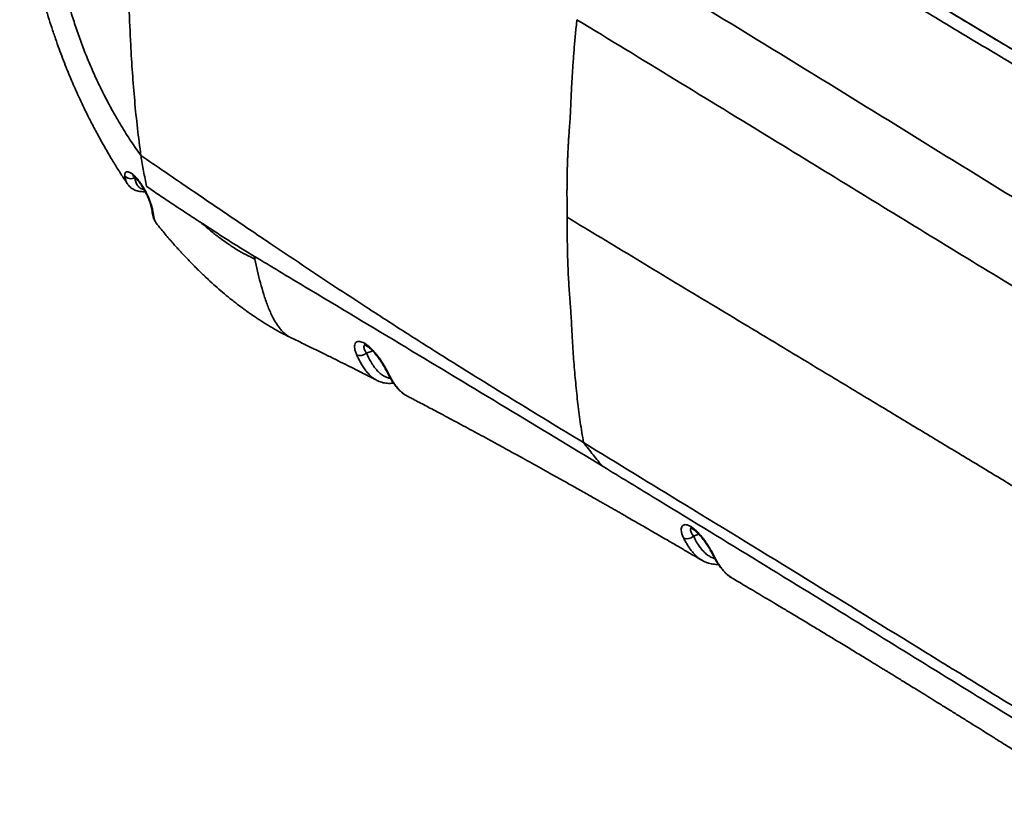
# Model space of a CAD drawing. Header units: millimetres. Extents: x -10540 to 6039, y -7467 to 6433.
# Tile 158 of 177: x 5806 to 5838, y -6883 to -6857. Entities that reach past the tile are written whole.
import ezdxf

# ---------------------------------------------------------------- set-up
doc = ezdxf.new("R2010")
doc.units = ezdxf.units.MM
doc.header["$LTSCALE"] = 8

msp = doc.modelspace()

# ---------------------------------------------------------------- linework, layer by layer
at = {"color": 7, "linetype": 'Continuous', "lineweight": 35}
for p, q in [((5809.094, -6862.661), (5809.092, -6862.659)), ((5809.334, -6862.447), (5809.337, -6862.458)), ((5809.344, -6862.456), (5809.337, -6862.458)), ((5813.245, -6865.034), (5813.262, -6865.124)), ((5817.11, -6868.125), (5816.906, -6868.196)), ((5827.774, -6874.116), (5827.597, -6874.178))]:
    msp.add_line(p, q, dxfattribs=at)
at = {"color": 7, "linetype": 'Continuous', "lineweight": 35, "flags": 128}
msp.add_lwpolyline([(5828.286, -6874.853), (5828.261, -6874.833), (5828.245, -6874.809)], dxfattribs=at)
at = {"color": 7, "linetype": 'Continuous', "lineweight": 35}
for centre, radius, start, end in [((5809.208, -6862.242), 0.252, 217.4488, 300.984), ((5810.096, -6863.532), 0.198, 185.3339, 218.6733), ((5816.699, -6867.971), 0.306, 248.8223, 312.6292), ((5817.676, -6868.768), 0.106, 206.141, 241.4865), ((5827.389, -6873.966), 0.297, 248.1332, 314.3461)]:
    msp.add_arc(centre, radius, start, end, dxfattribs=at)
for points, knots in [([(5858.822, -6869.85), (5858.787, -6869.83), (5858.714, -6869.788), (5858.603, -6869.726), (5858.494, -6869.667), (5858.387, -6869.609), (5858.277, -6869.55), (5858.173, -6869.495), (5858.078, -6869.444), (5857.994, -6869.4), (5857.903, -6869.352), (5857.816, -6869.306), (5857.73, -6869.261), (5857.647, -6869.217), (5857.557, -6869.17), (5857.472, -6869.126), (5857.391, -6869.083), (5857.308, -6869.039), (5857.21, -6868.988), (5857.099, -6868.93), (5856.988, -6868.872), (5856.888, -6868.819), (5856.791, -6868.769), (5856.646, -6868.692), (5856.451, -6868.59), (5856.214, -6868.466), (5855.979, -6868.342), (5855.74, -6868.216), (5855.499, -6868.089), (5855.262, -6867.964), (5854.909, -6867.777), (5854.437, -6867.526), (5853.845, -6867.21), (5853.255, -6866.894), (5852.668, -6866.577), (5851.837, -6866.127), (5850.755, -6865.538), (5849.418, -6864.802), (5848.079, -6864.059), (5846.552, -6863.203), (5844.842, -6862.235), (5842.94, -6861.145), (5841.038, -6860.043), (5839.137, -6858.928), (5837.416, -6857.907), (5835.881, -6856.987), (5834.523, -6856.166), (5833.17, -6855.341), (5831.802, -6854.499), (5830.53, -6853.709), (5829.353, -6852.971), (5828.293, -6852.3), (5827.244, -6851.632), (5826.19, -6850.954), (5825.19, -6850.306), (5824.243, -6849.686), (5823.355, -6849.1), (5822.467, -6848.51), (5821.576, -6847.911), (5820.672, -6847.298), (5819.774, -6846.682), (5818.895, -6846.073), (5818.054, -6845.485), (5817.234, -6844.904), (5816.435, -6844.331), (5815.909, -6843.948), (5815.65, -6843.759)], [0, 0, 0, 0, 0.002452, 0.005102, 0.007706, 0.009987, 0.012539, 0.015386, 0.017219, 0.01915, 0.021246, 0.023487, 0.025243, 0.027186, 0.029317, 0.031476, 0.03307, 0.034999, 0.03726, 0.039851, 0.042701, 0.045025, 0.046822, 0.04939, 0.055126, 0.060428, 0.06584, 0.071488, 0.077062, 0.082563, 0.08799, 0.101617, 0.115417, 0.129111, 0.142653, 0.156263, 0.186892, 0.217865, 0.249182, 0.27991, 0.323988, 0.367992, 0.412043, 0.456087, 0.5, 0.53152, 0.562723, 0.594295, 0.625457, 0.657714, 0.682633, 0.707178, 0.731348, 0.755482, 0.780389, 0.800775, 0.821291, 0.842072, 0.862444, 0.883233, 0.904917, 0.924875, 0.944362, 0.963378, 0.981924, 1, 1, 1, 1]), ([(5815.65, -6843.759), (5816.168, -6844.135), (5817.206, -6844.888), (5818.763, -6845.985), (5820.322, -6847.062), (5821.881, -6848.119), (5823.571, -6849.245), (5825.39, -6850.439), (5827.34, -6851.696), (5829.29, -6852.933), (5831.461, -6854.291), (5833.854, -6855.763), (5836.468, -6857.343), (5839.17, -6858.95), (5841.961, -6860.582), (5844.839, -6862.236), (5847.717, -6863.86), (5850.594, -6865.453), (5853.471, -6867.015), (5855.968, -6868.338), (5857.506, -6869.144), (5858.085, -6869.448)], [0, 0, 0, 0, 0.036748, 0.073497, 0.110249, 0.147001, 0.18375, 0.229674, 0.2756, 0.321525, 0.36745, 0.429007, 0.490565, 0.552122, 0.619919, 0.687718, 0.755515, 0.823345, 0.891175, 0.959004, 1, 1, 1, 1]), ([(5805.57, -6852.018), (5805.575, -6852.107), (5805.585, -6852.296), (5805.605, -6852.577), (5805.629, -6852.854), (5805.654, -6853.104), (5805.679, -6853.327), (5805.703, -6853.523), (5805.725, -6853.692), (5805.745, -6853.833), (5805.762, -6853.946), (5805.774, -6854.031), (5805.784, -6854.095), (5805.793, -6854.148), (5805.803, -6854.217), (5805.819, -6854.313), (5805.841, -6854.442), (5805.869, -6854.599), (5805.903, -6854.784), (5805.944, -6854.996), (5805.992, -6855.233), (5806.047, -6855.485), (5806.106, -6855.741), (5806.182, -6856.052), (5806.276, -6856.412), (5806.389, -6856.815), (5806.502, -6857.192), (5806.619, -6857.557), (5806.737, -6857.909), (5806.856, -6858.244), (5806.972, -6858.556), (5807.115, -6858.923), (5807.297, -6859.36), (5807.502, -6859.82), (5807.703, -6860.245), (5807.897, -6860.632), (5808.105, -6861.027), (5808.327, -6861.428), (5808.553, -6861.814), (5808.771, -6862.169), (5808.949, -6862.446), (5809.055, -6862.605), (5809.093, -6862.662)], [0, 0, 0, 0, 0.024523, 0.052272, 0.077513, 0.100247, 0.12047, 0.138185, 0.153391, 0.166087, 0.176275, 0.183953, 0.189122, 0.193319, 0.19827, 0.207556, 0.219122, 0.233266, 0.25, 0.269333, 0.290863, 0.314439, 0.337664, 0.360205, 0.398744, 0.43507, 0.469167, 0.50102, 0.53459, 0.565219, 0.59316, 0.621301, 0.667582, 0.716413, 0.752874, 0.790668, 0.829815, 0.870332, 0.911739, 0.948308, 0.981575, 1, 1, 1, 1]), ([(5809.537, -6861.743), (5809.425, -6861.584), (5809.203, -6861.267), (5808.886, -6860.764), (5808.601, -6860.272), (5808.347, -6859.795), (5808.122, -6859.337), (5807.91, -6858.87), (5807.713, -6858.394), (5807.53, -6857.911), (5807.363, -6857.423), (5807.212, -6856.93), (5807.076, -6856.434), (5806.957, -6855.937), (5806.854, -6855.441), (5806.767, -6854.945), (5806.697, -6854.453), (5806.643, -6853.966), (5806.605, -6853.484), (5806.581, -6853.01), (5806.577, -6852.701), (5806.575, -6852.547)], [0, 0, 0, 0, 0.0612456, 0.1224911, 0.1837363, 0.2347529, 0.28577, 0.3367868, 0.3878026, 0.4388184, 0.489835, 0.540852, 0.5918686, 0.6428848, 0.6939012, 0.7449177, 0.7959341, 0.8469506, 0.8979673, 0.9489839, 1, 1, 1, 1]), ([(5840.723, -6860.317), (5840.452, -6860.159), (5839.703, -6859.722), (5838.475, -6859), (5837.037, -6858.147), (5835.596, -6857.285), (5834.156, -6856.415), (5832.722, -6855.541), (5831.3, -6854.666), (5830.356, -6854.078), (5829.887, -6853.786)], [0, 0, 0, 0, 0.07512, 0.207175, 0.340039, 0.473233, 0.606283, 0.738711, 0.870074, 1, 1, 1, 1]), ([(5809.109, -6854.403), (5809.111, -6854.819), (5809.116, -6855.651), (5809.143, -6856.892), (5809.191, -6858.021), (5809.253, -6859.039), (5809.327, -6859.948), (5809.416, -6860.85), (5809.496, -6861.442), (5809.536, -6861.738)], [0, 0, 0, 0, 0.166681, 0.333354, 0.500019, 0.625018, 0.750014, 0.875008, 1, 1, 1, 1]), ([(5856.102, -6875.91), (5855.983, -6875.744), (5855.747, -6875.412), (5855.384, -6874.935), (5855.015, -6874.474), (5854.607, -6873.995), (5854.16, -6873.504), (5853.672, -6873.008), (5853.175, -6872.543), (5852.667, -6872.106), (5852.147, -6871.697), (5851.617, -6871.313), (5851.082, -6870.955), (5850.462, -6870.566), (5849.462, -6869.978), (5847.534, -6868.84), (5844.775, -6867.196), (5841.635, -6865.304), (5838.672, -6863.491), (5835.873, -6861.763), (5832.608, -6859.746), (5828.863, -6857.446), (5826.039, -6855.726), (5824.627, -6854.866)], [0, 0, 0, 0, 0.012924, 0.025857, 0.03879, 0.051713, 0.067928, 0.084159, 0.100392, 0.116609, 0.133271, 0.149943, 0.16662, 0.18329, 0.207649, 0.259177, 0.362236, 0.465295, 0.554412, 0.643531, 0.732649, 0.866325, 1, 1, 1, 1]), ([(5823.468, -6863.756), (5823.467, -6863.699), (5823.466, -6863.587), (5823.464, -6863.41), (5823.464, -6863.26), (5823.463, -6863.14), (5823.463, -6863.061), (5823.463, -6862.993), (5823.463, -6862.931), (5823.463, -6862.878), (5823.463, -6862.82), (5823.464, -6862.761), (5823.464, -6862.695), (5823.465, -6862.632), (5823.465, -6862.573), (5823.466, -6862.517), (5823.467, -6862.465), (5823.468, -6862.416), (5823.468, -6862.37), (5823.469, -6862.322), (5823.471, -6862.27), (5823.472, -6862.216), (5823.473, -6862.169), (5823.474, -6862.125), (5823.475, -6862.077), (5823.477, -6862.011), (5823.48, -6861.926), (5823.484, -6861.837), (5823.487, -6861.749), (5823.491, -6861.672), (5823.495, -6861.593), (5823.498, -6861.521), (5823.502, -6861.458), (5823.504, -6861.412), (5823.506, -6861.368), (5823.509, -6861.322), (5823.514, -6861.23), (5823.523, -6861.099), (5823.535, -6860.924), (5823.549, -6860.747), (5823.574, -6860.481), (5823.584, -6860.109), (5823.606, -6859.644), (5823.631, -6859.177), (5823.661, -6858.709), (5823.697, -6858.24), (5823.738, -6857.769), (5823.771, -6857.454), (5823.787, -6857.297)], [0, 0, 0, 0, 0.0261585, 0.0523159, 0.0823611, 0.0962652, 0.1085091, 0.1190929, 0.1280167, 0.1374846, 0.1440807, 0.154825, 0.1653598, 0.1751052, 0.184099, 0.1929052, 0.2017119, 0.208632, 0.2157112, 0.2233145, 0.2314565, 0.240137, 0.2486736, 0.2536993, 0.2607888, 0.271118, 0.284619, 0.3012921, 0.3129305, 0.3263866, 0.3379132, 0.3504875, 0.3604781, 0.3675217, 0.3726168, 0.3809455, 0.3896552, 0.4160169, 0.4438628, 0.4729446, 0.5004714, 0.5718269, 0.6431897, 0.7145517, 0.7859151, 0.8572788, 0.92864, 1, 1, 1, 1]), ([(5855.398, -6879.635), (5855.239, -6879.391), (5854.92, -6878.904), (5854.429, -6878.2), (5853.929, -6877.517), (5853.42, -6876.86), (5852.902, -6876.231), (5852.408, -6875.668), (5851.94, -6875.167), (5851.499, -6874.722), (5851.054, -6874.298), (5850.605, -6873.895), (5850.152, -6873.513), (5849.696, -6873.151), (5849.237, -6872.808), (5848.712, -6872.438), (5848.121, -6872.051), (5847.464, -6871.646), (5846.089, -6870.83), (5844.002, -6869.593), (5841.214, -6867.923), (5838.438, -6866.249), (5834.762, -6864.009), (5829.894, -6861.019), (5825.922, -6858.598), (5823.787, -6857.297)], [0, 0, 0, 0, 0.017563, 0.035158, 0.052768, 0.070376, 0.087967, 0.105527, 0.119829, 0.134139, 0.148449, 0.162751, 0.177042, 0.191339, 0.205638, 0.21993, 0.240149, 0.260373, 0.280597, 0.367033, 0.453469, 0.539904, 0.62634, 0.799208, 1, 1, 1, 1]), ([(5809.536, -6861.738), (5809.784, -6861.907), (5810.273, -6862.241), (5810.998, -6862.736), (5811.706, -6863.219), (5812.399, -6863.69), (5813.081, -6864.151), (5813.883, -6864.693), (5814.81, -6865.313), (5815.862, -6866.011), (5816.958, -6866.729), (5818.1, -6867.467), (5819.289, -6868.222), (5820.478, -6868.964), (5821.661, -6869.692), (5822.836, -6870.41), (5823.616, -6870.885), (5824.003, -6871.121)], [0, 0, 0, 0, 0.05319, 0.105072, 0.155634, 0.204949, 0.253357, 0.301225, 0.375799, 0.449605, 0.522638, 0.604689, 0.68574, 0.765792, 0.844849, 0.922916, 1, 1, 1, 1]), ([(5809.536, -6861.738), (5809.536, -6861.739), (5809.536, -6861.74), (5809.537, -6861.742), (5809.537, -6861.743)], [0, 0, 0, 0, 0.499696, 1, 1, 1, 1]), ([(5809.537, -6861.743), (5809.563, -6861.912), (5809.615, -6862.25), (5809.686, -6862.579), (5809.721, -6862.743)], [0, 0, 0, 0, 0.500004, 1, 1, 1, 1]), ([(5809.007, -6862.395), (5809.007, -6862.373), (5809.005, -6862.329), (5809.025, -6862.286), (5809.061, -6862.263), (5809.111, -6862.263), (5809.174, -6862.287), (5809.244, -6862.332), (5809.319, -6862.396), (5809.396, -6862.476), (5809.474, -6862.571), (5809.55, -6862.676), (5809.623, -6862.792), (5809.69, -6862.912), (5809.751, -6863.037), (5809.806, -6863.161), (5809.852, -6863.283), (5809.889, -6863.399), (5809.917, -6863.505), (5809.931, -6863.579), (5809.938, -6863.627), (5809.94, -6863.646), (5809.941, -6863.655)], [0, 0, 0, 0, 0.057653, 0.116786, 0.173641, 0.232274, 0.285228, 0.339888, 0.389734, 0.441147, 0.489629, 0.539586, 0.58811, 0.638054, 0.687755, 0.738847, 0.790704, 0.843942, 0.898827, 0.9551, 0.97751, 1, 1, 1, 1]), ([(5809.092, -6862.659), (5809.083, -6862.644), (5809.06, -6862.609), (5809.037, -6862.546), (5809.018, -6862.474), (5809.011, -6862.421), (5809.007, -6862.395)], [0, 0, 0, 0, 0.203109, 0.466813, 0.733106, 1, 1, 1, 1]), ([(5809.255, -6862.39), (5809.256, -6862.391), (5809.257, -6862.391), (5809.268, -6862.397), (5809.286, -6862.408), (5809.31, -6862.426), (5809.34, -6862.451), (5809.374, -6862.484), (5809.411, -6862.525), (5809.452, -6862.572), (5809.494, -6862.626), (5809.537, -6862.686), (5809.579, -6862.75), (5809.621, -6862.818), (5809.661, -6862.889), (5809.699, -6862.962), (5809.735, -6863.035), (5809.767, -6863.108), (5809.797, -6863.18), (5809.823, -6863.249), (5809.845, -6863.315), (5809.863, -6863.376), (5809.877, -6863.431), (5809.888, -6863.48), (5809.895, -6863.518), (5809.898, -6863.542), (5809.898, -6863.549), (5809.898, -6863.55)], [0, 0, 0, 0, 0.026331, 0.057823, 0.091504, 0.127225, 0.164518, 0.202088, 0.24158, 0.282438, 0.324151, 0.366443, 0.408673, 0.45199, 0.49603, 0.540184, 0.584266, 0.629079, 0.674647, 0.720608, 0.766453, 0.812545, 0.859276, 0.90599, 0.951851, 0.995777, 1, 1, 1, 1]), ([(5809.092, -6862.66), (5809.096, -6862.666), (5809.113, -6862.693), (5809.152, -6862.738), (5809.207, -6862.789), (5809.269, -6862.831), (5809.335, -6862.865), (5809.406, -6862.891), (5809.482, -6862.909), (5809.562, -6862.918), (5809.626, -6862.921), (5809.665, -6862.918), (5809.675, -6862.917)], [0, 0, 0, 0, 0.038759, 0.160979, 0.279441, 0.393962, 0.506428, 0.61834, 0.730892, 0.841685, 0.959183, 1, 1, 1, 1]), ([(5809.337, -6862.458), (5809.345, -6862.506), (5809.356, -6862.578), (5809.39, -6862.662), (5809.428, -6862.729), (5809.49, -6862.79), (5809.56, -6862.834), (5809.619, -6862.843), (5809.636, -6862.845)], [0, 0, 0, 0, 0.268022, 0.40325, 0.539008, 0.729314, 0.923052, 1, 1, 1, 1]), ([(5809.721, -6862.743), (5809.86, -6862.84), (5810.139, -6863.036), (5810.579, -6863.329), (5811.031, -6863.625), (5811.338, -6863.825), (5811.493, -6863.926)], [0, 0, 0, 0, 0.242937, 0.490124, 0.742219, 1, 1, 1, 1]), ([(5809.899, -6863.55), (5809.901, -6863.57), (5809.905, -6863.619), (5809.92, -6863.694), (5809.942, -6863.772), (5809.97, -6863.841), (5809.999, -6863.898), (5810.022, -6863.93), (5810.031, -6863.942)], [0, 0, 0, 0, 0.154442, 0.368368, 0.562369, 0.741741, 0.901218, 1, 1, 1, 1]), ([(5809.941, -6863.655), (5809.945, -6863.691), (5809.954, -6863.763), (5809.985, -6863.86), (5810.015, -6863.928), (5810.043, -6863.957), (5810.048, -6863.962)], [0, 0, 0, 0, 0.308996, 0.619199, 0.935066, 1, 1, 1, 1]), ([(5810.037, -6863.95), (5810.039, -6863.954), (5810.042, -6863.959), (5810.046, -6863.964), (5810.047, -6863.964)], [0, 0, 0, 0, 0.819287, 1, 1, 1, 1]), ([(5810.046, -6863.963), (5810.072, -6863.995), (5810.142, -6864.083), (5810.258, -6864.224), (5810.378, -6864.367), (5810.477, -6864.482), (5810.549, -6864.565), (5810.608, -6864.633), (5810.655, -6864.685), (5810.698, -6864.733), (5810.747, -6864.787), (5810.81, -6864.857), (5810.888, -6864.942), (5810.989, -6865.05), (5811.103, -6865.17), (5811.224, -6865.293), (5811.335, -6865.405), (5811.435, -6865.504), (5811.525, -6865.591), (5811.609, -6865.671), (5811.697, -6865.753), (5811.835, -6865.882), (5812.026, -6866.053), (5812.264, -6866.257), (5812.467, -6866.423), (5812.632, -6866.554), (5812.764, -6866.655), (5812.903, -6866.758), (5813.045, -6866.861), (5813.181, -6866.956), (5813.302, -6867.038), (5813.397, -6867.101), (5813.478, -6867.153), (5813.558, -6867.204), (5813.656, -6867.265), (5813.773, -6867.335), (5813.909, -6867.414), (5814.063, -6867.499), (5814.237, -6867.591), (5814.359, -6867.651), (5814.424, -6867.683)], [0, 0, 0, 0, 0.018917, 0.052182, 0.085706, 0.106131, 0.12368, 0.137821, 0.148552, 0.157053, 0.168457, 0.18353, 0.202277, 0.224183, 0.254803, 0.282959, 0.308648, 0.331856, 0.352524, 0.370693, 0.38999, 0.412638, 0.466101, 0.520343, 0.574071, 0.602835, 0.631816, 0.662788, 0.695861, 0.727311, 0.754152, 0.776377, 0.79031, 0.807958, 0.829708, 0.855559, 0.885513, 0.919572, 0.957734, 1, 1, 1, 1]), ([(5811.493, -6863.926), (5811.78, -6864.112), (5812.21, -6864.392), (5812.795, -6864.762), (5813.095, -6864.943), (5813.245, -6865.034)], [0, 0, 0, 0, 0.4999369, 0.7499719, 1, 1, 1, 1]), ([(5813.262, -6865.124), (5813.162, -6865.076), (5812.962, -6864.982), (5812.662, -6864.808), (5812.36, -6864.612), (5812.064, -6864.398), (5811.775, -6864.17), (5811.587, -6864.007), (5811.493, -6863.926)], [0, 0, 0, 0, 0.171049, 0.342098, 0.513147, 0.684196, 0.842098, 1, 1, 1, 1]), ([(5823.468, -6863.756), (5823.841, -6863.98), (5824.591, -6864.433), (5825.725, -6865.116), (5826.873, -6865.808), (5828.034, -6866.508), (5829.327, -6867.287), (5830.752, -6868.145), (5832.305, -6869.081), (5833.774, -6869.966), (5835.154, -6870.798), (5836.443, -6871.575), (5837.725, -6872.348), (5838.997, -6873.115), (5840.256, -6873.874), (5841.412, -6874.571), (5842.466, -6875.206), (5843.419, -6875.779), (5844.357, -6876.344), (5845.281, -6876.899), (5846.189, -6877.445), (5847.08, -6877.979), (5847.953, -6878.503), (5848.808, -6879.014), (5849.643, -6879.512), (5850.457, -6879.997), (5851.251, -6880.468), (5852.009, -6880.916), (5852.731, -6881.342), (5853.418, -6881.745), (5854.085, -6882.135), (5854.73, -6882.51), (5855.155, -6882.755), (5855.363, -6882.875)], [0, 0, 0, 0, 0.03517, 0.070861, 0.107007, 0.143542, 0.180399, 0.229031, 0.27793, 0.326933, 0.367659, 0.408251, 0.448616, 0.488664, 0.528304, 0.567449, 0.597803, 0.627758, 0.657272, 0.686306, 0.714822, 0.742784, 0.770162, 0.796925, 0.823042, 0.848484, 0.87322, 0.897224, 0.91917, 0.940436, 0.961006, 0.980865, 1, 1, 1, 1]), ([(5824.003, -6871.121), (5823.966, -6870.898), (5823.892, -6870.453), (5823.807, -6869.773), (5823.736, -6869.085), (5823.679, -6868.392), (5823.636, -6867.759), (5823.61, -6867.184), (5823.576, -6866.647), (5823.528, -6866.075), (5823.498, -6865.496), (5823.478, -6864.913), (5823.47, -6864.335), (5823.469, -6863.949), (5823.468, -6863.756)], [0, 0, 0, 0, 0.09534, 0.190684, 0.286026, 0.381367, 0.476711, 0.544812, 0.616242, 0.691413, 0.769145, 0.845418, 0.922547, 1, 1, 1, 1]), ([(5813.245, -6865.034), (5813.794, -6865.364), (5815.444, -6866.352), (5818.191, -6868.001), (5821.443, -6869.961), (5823.591, -6871.264), (5824.647, -6871.905)], [0, 0, 0, 0, 0.144175, 0.432525, 0.720876, 1, 1, 1, 1]), ([(5814.425, -6867.681), (5814.41, -6867.674), (5814.351, -6867.648), (5814.259, -6867.581), (5814.153, -6867.483), (5814.042, -6867.352), (5813.931, -6867.186), (5813.8, -6866.943), (5813.67, -6866.64), (5813.545, -6866.276), (5813.438, -6865.9), (5813.343, -6865.516), (5813.289, -6865.254), (5813.262, -6865.124)], [0, 0, 0, 0, 0.0192864, 0.0737424, 0.1282176, 0.1827004, 0.2644133, 0.3461392, 0.4768916, 0.607661, 0.7384373, 0.869218, 1, 1, 1, 1]), ([(5814.424, -6867.683), (5814.549, -6867.743), (5814.794, -6867.861), (5815.154, -6868.036), (5815.498, -6868.205), (5815.824, -6868.366), (5816.131, -6868.52), (5816.415, -6868.662), (5816.675, -6868.793), (5816.91, -6868.913), (5817.1, -6869.009), (5817.211, -6869.066), (5817.25, -6869.086)], [0, 0, 0, 0, 0.132859, 0.260348, 0.382061, 0.497618, 0.606668, 0.708887, 0.798743, 0.882036, 0.95856, 1, 1, 1, 1]), ([(5816.589, -6868.256), (5816.573, -6868.218), (5816.542, -6868.143), (5816.519, -6868.041), (5816.516, -6867.952), (5816.534, -6867.884), (5816.57, -6867.836), (5816.621, -6867.812), (5816.685, -6867.81), (5816.758, -6867.829), (5816.839, -6867.869), (5816.925, -6867.926), (5817.014, -6868), (5817.104, -6868.087), (5817.193, -6868.187), (5817.28, -6868.296), (5817.364, -6868.412), (5817.443, -6868.533), (5817.516, -6868.655), (5817.568, -6868.75), (5817.604, -6868.818), (5817.618, -6868.847), (5817.625, -6868.861)], [0, 0, 0, 0, 0.057944, 0.117412, 0.174571, 0.233535, 0.287065, 0.342353, 0.392698, 0.444669, 0.493261, 0.543368, 0.591584, 0.641228, 0.690362, 0.740863, 0.792166, 0.844801, 0.899476, 0.955478, 0.977702, 1, 1, 1, 1]), ([(5816.85, -6867.927), (5816.848, -6867.928), (5816.836, -6867.933), (5816.826, -6867.957), (5816.821, -6868), (5816.833, -6868.057), (5816.86, -6868.123), (5816.891, -6868.171), (5816.906, -6868.196)], [0, 0, 0, 0, 0.023677, 0.206327, 0.402778, 0.599344, 0.799623, 1, 1, 1, 1]), ([(5816.835, -6867.923), (5816.836, -6867.923), (5816.836, -6867.923), (5816.848, -6867.926), (5816.867, -6867.934), (5816.893, -6867.947), (5816.926, -6867.966), (5816.964, -6867.993), (5817.006, -6868.027), (5817.052, -6868.067), (5817.101, -6868.115), (5817.151, -6868.168), (5817.202, -6868.226), (5817.253, -6868.288), (5817.303, -6868.354), (5817.352, -6868.423), (5817.399, -6868.493), (5817.443, -6868.564), (5817.485, -6868.635), (5817.524, -6868.704), (5817.556, -6868.764), (5817.573, -6868.8), (5817.581, -6868.815)], [0, 0, 0, 0, 0.03066, 0.070556, 0.111683, 0.154552, 0.199194, 0.244791, 0.291405, 0.340556, 0.391466, 0.44343, 0.495771, 0.549347, 0.604451, 0.660686, 0.717676, 0.77539, 0.834511, 0.894783, 0.95582, 1, 1, 1, 1]), ([(5816.906, -6868.196), (5816.951, -6868.29), (5817.024, -6868.441), (5817.145, -6868.63), (5817.257, -6868.771), (5817.371, -6868.878), (5817.482, -6868.951), (5817.582, -6868.998), (5817.656, -6869.014), (5817.692, -6869.021)], [0, 0, 0, 0, 0.252116, 0.405169, 0.558372, 0.71094, 0.808465, 0.906247, 1, 1, 1, 1]), ([(5817.25, -6869.085), (5817.234, -6869.077), (5817.186, -6869.053), (5817.104, -6868.995), (5817.006, -6868.909), (5816.908, -6868.799), (5816.819, -6868.678), (5816.736, -6868.546), (5816.659, -6868.405), (5816.612, -6868.306), (5816.589, -6868.256)], [0, 0, 0, 0, 0.053719, 0.151651, 0.28835, 0.426146, 0.566387, 0.707153, 0.853437, 1, 1, 1, 1]), ([(5817.582, -6868.815), (5817.596, -6868.845), (5817.634, -6868.922), (5817.699, -6869.036), (5817.773, -6869.154), (5817.848, -6869.257), (5817.922, -6869.346), (5817.997, -6869.424), (5818.073, -6869.489), (5818.132, -6869.534), (5818.167, -6869.555), (5818.175, -6869.56)], [0, 0, 0, 0, 0.1050445, 0.2647704, 0.4078866, 0.5399907, 0.6606976, 0.7718465, 0.8752269, 0.9703166, 1, 1, 1, 1]), ([(5817.251, -6869.086), (5817.273, -6869.097), (5817.323, -6869.122), (5817.406, -6869.15), (5817.496, -6869.171), (5817.587, -6869.182), (5817.679, -6869.184), (5817.746, -6869.181), (5817.783, -6869.175), (5817.789, -6869.174)], [0, 0, 0, 0, 0.136042, 0.308937, 0.477749, 0.639551, 0.80041, 0.969066, 1, 1, 1, 1]), ([(5817.625, -6868.861), (5817.653, -6868.916), (5817.709, -6869.025), (5817.804, -6869.18), (5817.911, -6869.326), (5818.014, -6869.436), (5818.108, -6869.515), (5818.176, -6869.564), (5818.223, -6869.588), (5818.242, -6869.598)], [0, 0, 0, 0, 0.181575, 0.363656, 0.548053, 0.733765, 0.833355, 0.93339, 1, 1, 1, 1]), ([(5818.204, -6869.577), (5818.212, -6869.582), (5818.223, -6869.59), (5818.236, -6869.596), (5818.24, -6869.598)], [0, 0, 0, 0, 0.6802956, 1, 1, 1, 1]), ([(5818.241, -6869.599), (5818.28, -6869.619), (5818.362, -6869.662), (5818.49, -6869.729), (5818.628, -6869.801), (5818.793, -6869.888), (5818.99, -6869.992), (5819.226, -6870.117), (5819.485, -6870.255), (5819.768, -6870.406), (5820.064, -6870.565), (5820.363, -6870.725), (5820.66, -6870.886), (5820.954, -6871.046), (5821.243, -6871.204), (5821.517, -6871.354), (5821.775, -6871.495), (5822.038, -6871.64), (5822.313, -6871.792), (5822.609, -6871.956), (5822.914, -6872.126), (5823.23, -6872.303), (5823.507, -6872.458), (5823.743, -6872.591), (5823.935, -6872.699), (5824.125, -6872.806), (5824.303, -6872.907), (5824.462, -6872.997), (5824.599, -6873.075), (5824.708, -6873.137), (5824.791, -6873.185), (5824.856, -6873.221), (5824.919, -6873.257), (5824.989, -6873.298), (5825.084, -6873.351), (5825.205, -6873.42), (5825.356, -6873.507), (5825.522, -6873.602), (5825.703, -6873.706), (5825.896, -6873.817), (5826.106, -6873.938), (5826.327, -6874.066), (5826.55, -6874.195), (5826.809, -6874.345), (5827.096, -6874.512), (5827.408, -6874.693), (5827.664, -6874.843), (5827.816, -6874.932), (5827.872, -6874.965)], [0, 0, 0, 0, 0.012176, 0.025698, 0.039831, 0.05511, 0.077086, 0.101515, 0.128446, 0.157933, 0.189689, 0.220906, 0.250919, 0.282499, 0.31253, 0.340969, 0.367776, 0.392916, 0.422868, 0.453381, 0.48503, 0.517831, 0.551797, 0.571377, 0.59133, 0.611583, 0.630347, 0.646857, 0.661093, 0.673037, 0.680788, 0.687116, 0.693102, 0.700408, 0.709058, 0.722425, 0.738122, 0.756163, 0.774269, 0.794273, 0.816193, 0.839835, 0.863167, 0.885659, 0.920284, 0.952641, 0.982697, 1, 1, 1, 1]), ([(5824.003, -6871.121), (5825.108, -6871.795), (5827.532, -6873.273), (5831.263, -6875.559), (5834.541, -6877.575), (5837.163, -6879.189), (5839.361, -6880.529), (5841.793, -6881.998), (5844.462, -6883.596), (5846.921, -6885.055), (5849.167, -6886.383), (5851.196, -6887.579), (5853.236, -6888.762), (5854.771, -6889.638), (5855.625, -6890.108), (5855.791, -6890.199)], [0, 0, 0, 0, 0.105314, 0.230953, 0.356592, 0.419412, 0.482231, 0.566007, 0.649784, 0.73356, 0.796379, 0.859198, 0.922016, 0.984833, 1, 1, 1, 1]), ([(5824.003, -6871.121), (5824.056, -6871.186), (5824.162, -6871.318), (5824.317, -6871.522), (5824.476, -6871.722), (5824.59, -6871.844), (5824.647, -6871.905)], [0, 0, 0, 0, 0.250004, 0.500015, 0.750016, 1, 1, 1, 1]), ([(5824.647, -6871.905), (5825.192, -6872.236), (5826.826, -6873.23), (5829.542, -6874.89), (5832.62, -6876.78), (5835.52, -6878.57), (5838.251, -6880.254), (5840.992, -6881.935), (5843.753, -6883.609), (5846.538, -6885.276), (5849.028, -6886.752), (5851.219, -6888.04), (5853.106, -6889.14), (5854.609, -6890.006), (5855.721, -6890.642), (5856.199, -6890.908), (5856.438, -6891.041)], [0, 0, 0, 0, 0.051733, 0.1552, 0.258666, 0.345901, 0.433136, 0.52037, 0.607604, 0.694853, 0.782103, 0.840277, 0.898451, 0.956624, 0.978312, 1, 1, 1, 1]), ([(5827.278, -6874.241), (5827.261, -6874.204), (5827.227, -6874.128), (5827.201, -6874.026), (5827.195, -6873.938), (5827.21, -6873.87), (5827.245, -6873.823), (5827.295, -6873.8), (5827.358, -6873.799), (5827.43, -6873.82), (5827.511, -6873.861), (5827.595, -6873.919), (5827.683, -6873.995), (5827.771, -6874.083), (5827.859, -6874.184), (5827.945, -6874.294), (5828.028, -6874.41), (5828.106, -6874.53), (5828.178, -6874.652), (5828.23, -6874.745), (5828.265, -6874.811), (5828.279, -6874.839), (5828.286, -6874.853)], [0, 0, 0, 0, 0.059021, 0.119569, 0.177721, 0.237721, 0.291661, 0.347388, 0.397746, 0.449743, 0.498146, 0.548072, 0.595983, 0.645331, 0.694071, 0.744182, 0.795024, 0.847192, 0.901415, 0.956947, 0.97844, 1, 1, 1, 1]), ([(5827.521, -6873.917), (5827.515, -6873.925), (5827.502, -6873.942), (5827.501, -6873.985), (5827.516, -6874.041), (5827.547, -6874.106), (5827.58, -6874.154), (5827.597, -6874.178)], [0, 0, 0, 0, 0.177429, 0.380815, 0.584335, 0.79211, 1, 1, 1, 1]), ([(5827.504, -6873.912), (5827.504, -6873.912), (5827.503, -6873.912), (5827.51, -6873.913), (5827.525, -6873.918), (5827.548, -6873.929), (5827.577, -6873.946), (5827.613, -6873.97), (5827.653, -6874.001), (5827.697, -6874.039), (5827.744, -6874.084), (5827.793, -6874.135), (5827.843, -6874.192), (5827.893, -6874.252), (5827.943, -6874.317), (5827.992, -6874.385), (5828.04, -6874.455), (5828.085, -6874.526), (5828.128, -6874.597), (5828.169, -6874.667), (5828.206, -6874.735), (5828.232, -6874.783), (5828.243, -6874.806), (5828.245, -6874.809)], [0, 0, 0, 0, 0.011931, 0.051067, 0.091316, 0.133336, 0.177223, 0.22307, 0.268623, 0.31691, 0.367189, 0.418748, 0.471119, 0.523459, 0.577887, 0.633632, 0.690316, 0.747718, 0.806397, 0.866539, 0.927825, 0.989763, 1, 1, 1, 1]), ([(5827.873, -6874.963), (5827.861, -6874.957), (5827.814, -6874.932), (5827.739, -6874.873), (5827.647, -6874.79), (5827.562, -6874.694), (5827.482, -6874.591), (5827.409, -6874.48), (5827.341, -6874.364), (5827.299, -6874.282), (5827.278, -6874.241)], [0, 0, 0, 0, 0.04159, 0.175222, 0.30974, 0.445885, 0.58359, 0.721691, 0.860732, 1, 1, 1, 1]), ([(5827.597, -6874.178), (5827.636, -6874.253), (5827.715, -6874.405), (5827.84, -6874.581), (5827.961, -6874.714), (5828.074, -6874.807), (5828.187, -6874.877), (5828.268, -6874.905), (5828.302, -6874.916)], [0, 0, 0, 0, 0.233447, 0.466692, 0.609382, 0.752302, 0.89462, 1, 1, 1, 1]), ([(5827.871, -6874.963), (5827.883, -6874.97), (5827.923, -6874.995), (5827.996, -6875.028), (5828.089, -6875.062), (5828.185, -6875.085), (5828.282, -6875.098), (5828.359, -6875.103), (5828.403, -6875.101), (5828.414, -6875.1)], [0, 0, 0, 0, 0.0741282, 0.2546508, 0.4297047, 0.6025038, 0.7732073, 0.9405078, 1, 1, 1, 1]), ([(5828.246, -6874.809), (5828.256, -6874.831), (5828.289, -6874.898), (5828.35, -6875.003), (5828.425, -6875.12), (5828.501, -6875.223), (5828.578, -6875.313), (5828.655, -6875.392), (5828.734, -6875.46), (5828.802, -6875.511), (5828.845, -6875.536), (5828.859, -6875.545)], [0, 0, 0, 0, 0.0736688, 0.2295948, 0.3729339, 0.5040881, 0.6269681, 0.740671, 0.847777, 0.9489142, 1, 1, 1, 1]), ([(5828.286, -6874.853), (5828.315, -6874.907), (5828.372, -6875.017), (5828.471, -6875.17), (5828.582, -6875.313), (5828.69, -6875.422), (5828.786, -6875.5), (5828.84, -6875.533), (5828.865, -6875.548)], [0, 0, 0, 0, 0.194096, 0.388808, 0.586235, 0.785127, 0.9022, 1, 1, 1, 1]), ([(5828.864, -6875.549), (5828.927, -6875.586), (5829.067, -6875.669), (5829.29, -6875.801), (5829.54, -6875.949), (5829.805, -6876.107), (5830.086, -6876.274), (5830.383, -6876.452), (5830.696, -6876.639), (5831.049, -6876.85), (5831.429, -6877.079), (5831.825, -6877.318), (5832.158, -6877.519), (5832.431, -6877.685), (5832.649, -6877.817), (5832.858, -6877.945), (5833.058, -6878.066), (5833.248, -6878.182), (5833.414, -6878.284), (5833.555, -6878.37), (5833.672, -6878.441), (5833.777, -6878.506), (5833.872, -6878.564), (5833.961, -6878.618), (5834.061, -6878.68), (5834.182, -6878.754), (5834.327, -6878.843), (5834.493, -6878.945), (5834.678, -6879.059), (5834.903, -6879.197), (5835.157, -6879.354), (5835.432, -6879.524), (5835.725, -6879.706), (5836.034, -6879.898), (5836.357, -6880.098), (5836.665, -6880.291), (5836.962, -6880.476), (5837.255, -6880.659), (5837.573, -6880.858), (5837.926, -6881.08), (5838.318, -6881.326), (5838.729, -6881.586), (5839.129, -6881.838), (5839.392, -6882.004), (5839.511, -6882.079)], [0, 0, 0, 0, 0.017557, 0.039528, 0.062981, 0.087925, 0.114367, 0.142313, 0.17177, 0.202566, 0.241849, 0.279116, 0.314345, 0.335692, 0.356202, 0.375869, 0.394691, 0.412664, 0.429495, 0.441532, 0.452514, 0.462439, 0.471306, 0.479177, 0.487636, 0.499489, 0.513199, 0.528765, 0.546187, 0.565465, 0.592058, 0.617903, 0.642955, 0.674617, 0.704909, 0.733829, 0.761378, 0.788073, 0.815989, 0.85072, 0.887413, 0.92604, 0.966573, 1, 1, 1, 1])]:
    msp.add_open_spline(points, degree=3, knots=knots, dxfattribs=at)

doc.saveas('drawing.dxf')
